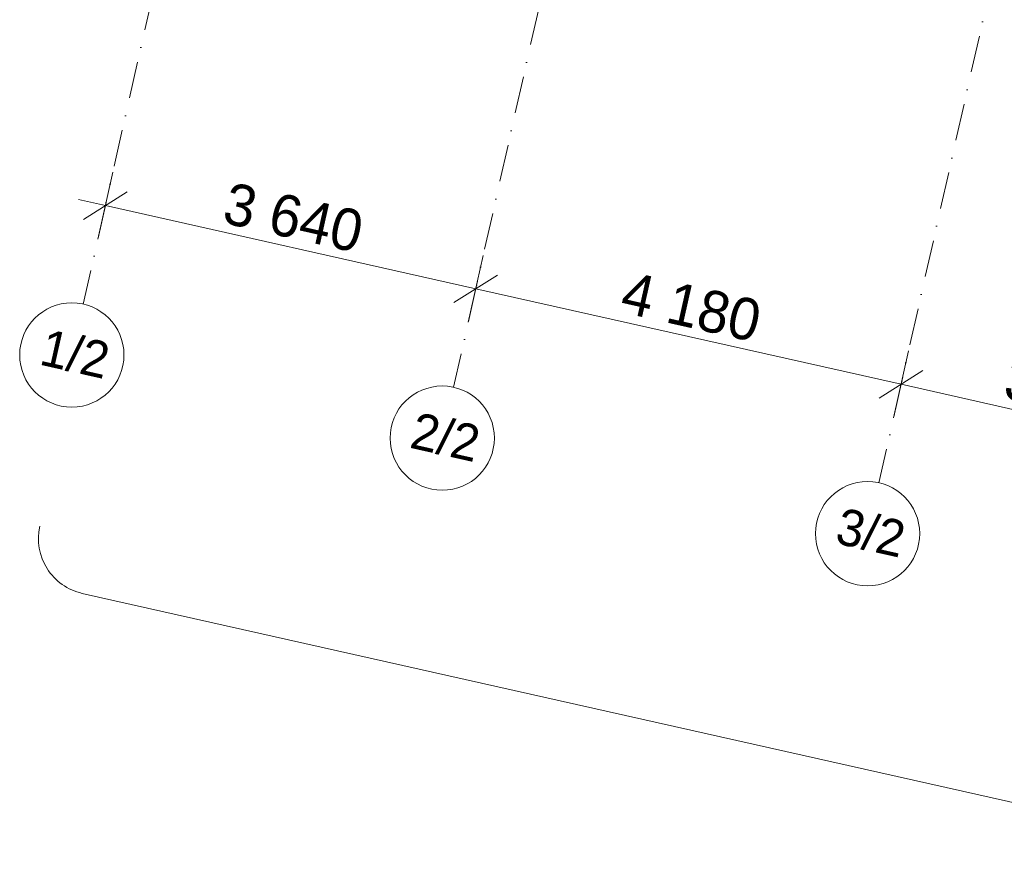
# Model space of a CAD drawing. Header units: millimetres. Extents: x -6990425 to -6520160, y 6117771 to 6220266.
# Tile 2 of 115: x -6960312 to -6950871, y 6124846 to 6133014. Entities that reach past the tile are written whole.
import ezdxf
from ezdxf.enums import TextEntityAlignment as Align

# ---------------------------------------------------------------- set-up
doc = ezdxf.new("R2010")
doc.units = ezdxf.units.MM
doc.header["$MEASUREMENT"] = 0
doc.linetypes.add('Штрихпунктирная', pattern=[670.277762, 352.777767, -176.388884, 0, -141.111112])
for name, color, linetype, lineweight in [('0_Ном._пера__120', 7, 'Continuous', 0), ('АР-Стены_внешние_.АР_Ном._пера__1', 7, 'Continuous', 30), ('АР-Чертеж-Оси_Осевые размеры.АР_Ном._пера__1', 7, 'Continuous', 0), ('АР-Чертеж-Оси_Осевые размеры.АР_Ном._пера__120', 7, 'Continuous', 0)]:
    doc.layers.add(name, color=color, linetype=linetype, lineweight=lineweight)
doc.layers.add('АР-Стены_внешние_.АР', color=7, linetype='Continuous')
doc.layers.add('АР-Чертеж-Оси_Осевые размеры.АР', color=7, linetype='Continuous')
doc.styles.add('РЎР“Р•РќР•Р\xa0Р\x98Р\xa0_РЎРўР\x98Р›Р¬_2', font='GOTHIC.TTF')
doc.dimstyles.new('СГЕНЕРИР_СТИЛЬ__1', dxfattribs={"dimtxt": 400, "dimasz": 332.5, "dimexe": 0.18, "dimexo": 0.0625, "dimgap": 0, "dimtad": 1, "dimdec": 0, "dimzin": 0, "dimdsep": 46, "dimtxsty": 'РЎР“Р•РќР•Р\xa0Р\x98Р\xa0_РЎРўР\x98Р›Р¬_2', "dimblk": 'ARROWHEAD_6', "dimblk1": 'ARROWHEAD_6', "dimblk2": 'ARROWHEAD_6', "dimcen": 0.09, "dimse1": 1, "dimse2": 1, "dimclrd": 7, "dimclre": 7, "dimclrt": 7, "dimazin": 0, "dimtfac": 1, "dimtdec": 4, "dimtmove": 0, "dimatfit": 3, "dimfxl": 1, "dimtolj": 1, "dimtzin": 0, "dimarcsym": 0})

# ---------------------------------------------------------------- blocks, each defined once
blk = doc.blocks.new('Стена_67_2', base_point=(-6936903.7, 6132223.2))
at = {"layer": 'АР-Стены_внешние_.АР_Ном._пера__1', "color": 7, "linetype": 'Continuous', "lineweight": 0, "flags": 128}
for points in [[(-6936903.7, 6132223.2), (-6957949.6, 6136950)], [(-6958059.2, 6136462.2), (-6937013.3, 6131735.3)]]:
    blk.add_lwpolyline(points, dxfattribs=at)
blk = doc.blocks.new('Стандартный Маркер Сетки[54]_2', base_point=(-6954701.6, 6152552))
at = {"layer": 'АР-Чертеж-Оси_Осевые размеры.АР_Ном._пера__120', "color": 7, "linetype": 'Штрихпунктирная', "lineweight": 0}
for p, q in [((-6954920.8, 6151576.3), (-6959483.3, 6131261.9)), ((-6959483.3, 6131261.9), (-6959702.4, 6130286.2))]:
    blk.add_line(p, q, dxfattribs=at)
at = {"layer": 'АР-Чертеж-Оси_Осевые размеры.АР_Ном._пера__120', "color": 7, "linetype": 'Continuous', "lineweight": 0}
blk.add_circle((-6959812, 6129798.4), 500, dxfattribs=at)
at = {"layer": 'АР-Чертеж-Оси_Осевые размеры.АР_Ном._пера__120', "color": 7, "linetype": 'Штрихпунктирная', "lineweight": 0}
blk.add_point((-6959483.3, 6131261.9), dxfattribs=at)
blk.add_point((-6959483.3, 6131261.9), dxfattribs=at)
at = {"layer": 'АР-Чертеж-Оси_Осевые размеры.АР_Ном._пера__120', "color": 7, "lineweight": 0, "style": 'РЎР“Р•РќР•Р\xa0Р\x98Р\xa0_РЎРўР\x98Р›Р¬_2'}
blk.add_attdef('AC_MarkerText_1', text='', height=350, rotation=347.34172, dxfattribs=at).set_placement((-6959742, 6129979.4), align=Align.TOP_CENTER)
blk = doc.blocks.new('Стандартный Маркер Сетки[56]_2', base_point=(-6947071.7, 6150838.4))
at = {"layer": 'АР-Чертеж-Оси_Осевые размеры.АР_Ном._пера__120', "color": 7, "linetype": 'Штрихпунктирная', "lineweight": 0}
for p, q in [((-6947290.8, 6149862.7), (-6951853.3, 6129548.3)), ((-6951853.3, 6129548.3), (-6952072.5, 6128572.6))]:
    blk.add_line(p, q, dxfattribs=at)
at = {"layer": 'АР-Чертеж-Оси_Осевые размеры.АР_Ном._пера__120', "color": 7, "linetype": 'Continuous', "lineweight": 0}
blk.add_circle((-6952182, 6128084.7), 500, dxfattribs=at)
at = {"layer": 'АР-Чертеж-Оси_Осевые размеры.АР_Ном._пера__120', "color": 7, "linetype": 'Штрихпунктирная', "lineweight": 0}
blk.add_point((-6951853.3, 6129548.3), dxfattribs=at)
blk.add_point((-6951853.3, 6129548.3), dxfattribs=at)
at = {"layer": 'АР-Чертеж-Оси_Осевые размеры.АР_Ном._пера__120', "color": 7, "lineweight": 0, "style": 'РЎР“Р•РќР•Р\xa0Р\x98Р\xa0_РЎРўР\x98Р›Р¬_2'}
blk.add_attdef('AC_MarkerText_1', text='', height=350, rotation=347.34172, dxfattribs=at).set_placement((-6952112.1, 6128265.8), align=Align.TOP_CENTER)
blk = doc.blocks.new('Стандартный Маркер Сетки[59]_2', base_point=(-6951150.1, 6151754.4))
at = {"layer": 'АР-Чертеж-Оси_Осевые размеры.АР_Ном._пера__120', "color": 7, "linetype": 'Штрихпунктирная', "lineweight": 0}
for p, q in [((-6951369.2, 6150778.7), (-6955931.7, 6130464.3)), ((-6955931.7, 6130464.3), (-6956150.9, 6129488.6))]:
    blk.add_line(p, q, dxfattribs=at)
at = {"layer": 'АР-Чертеж-Оси_Осевые размеры.АР_Ном._пера__120', "color": 7, "linetype": 'Continuous', "lineweight": 0}
blk.add_circle((-6956260.4, 6129000.7), 500, dxfattribs=at)
at = {"layer": 'АР-Чертеж-Оси_Осевые размеры.АР_Ном._пера__120', "color": 7, "linetype": 'Штрихпунктирная', "lineweight": 0}
blk.add_point((-6955931.7, 6130464.3), dxfattribs=at)
blk.add_point((-6955931.7, 6130464.3), dxfattribs=at)
at = {"layer": 'АР-Чертеж-Оси_Осевые размеры.АР_Ном._пера__120', "color": 7, "lineweight": 0, "style": 'РЎР“Р•РќР•Р\xa0Р\x98Р\xa0_РЎРўР\x98Р›Р¬_2'}
blk.add_attdef('AC_MarkerText_1', text='', height=350, rotation=347.34172, dxfattribs=at).set_placement((-6956190.5, 6129181.8), align=Align.TOP_CENTER)
blk = doc.blocks.new('Стандартный Маркер Сетки[61]_2', base_point=(-6954701.6, 6152552))
at = {"layer": 'АР-Чертеж-Оси_Осевые размеры.АР_Ном._пера__120', "color": 7, "linetype": 'Штрихпунктирная', "lineweight": 0}
for p, q in [((-6954920.8, 6151576.3), (-6959483.3, 6131261.9)), ((-6959483.3, 6131261.9), (-6959702.4, 6130286.2))]:
    blk.add_line(p, q, dxfattribs=at)
at = {"layer": 'АР-Чертеж-Оси_Осевые размеры.АР_Ном._пера__120', "color": 7, "linetype": 'Continuous', "lineweight": 0}
blk.add_circle((-6959812, 6129798.4), 500, dxfattribs=at)
at = {"layer": 'АР-Чертеж-Оси_Осевые размеры.АР_Ном._пера__120', "color": 7, "linetype": 'Штрихпунктирная', "lineweight": 0}
blk.add_point((-6959483.3, 6131261.9), dxfattribs=at)
blk.add_point((-6959483.3, 6131261.9), dxfattribs=at)
at = {"layer": 'АР-Чертеж-Оси_Осевые размеры.АР_Ном._пера__120', "color": 7, "lineweight": 0, "style": 'РЎР“Р•РќР•Р\xa0Р\x98Р\xa0_РЎРўР\x98Р›Р¬_2'}
blk.add_attdef('AC_MarkerText_1', text='', height=350, rotation=347.34172, dxfattribs=at).set_placement((-6959742, 6129979.4), align=Align.TOP_CENTER)
blk = doc.blocks.new('Стандартный Маркер Сетки[62]_2', base_point=(-6954701.6, 6152552))
at = {"layer": 'АР-Чертеж-Оси_Осевые размеры.АР_Ном._пера__120', "color": 7, "linetype": 'Штрихпунктирная', "lineweight": 0}
for p, q in [((-6954920.8, 6151576.3), (-6959483.3, 6131261.9)), ((-6959483.3, 6131261.9), (-6959702.4, 6130286.2))]:
    blk.add_line(p, q, dxfattribs=at)
at = {"layer": 'АР-Чертеж-Оси_Осевые размеры.АР_Ном._пера__120', "color": 7, "linetype": 'Continuous', "lineweight": 0}
blk.add_circle((-6959812, 6129798.4), 500, dxfattribs=at)
at = {"layer": 'АР-Чертеж-Оси_Осевые размеры.АР_Ном._пера__120', "color": 7, "linetype": 'Штрихпунктирная', "lineweight": 0}
blk.add_point((-6959483.3, 6131261.9), dxfattribs=at)
blk.add_point((-6959483.3, 6131261.9), dxfattribs=at)
at = {"layer": 'АР-Чертеж-Оси_Осевые размеры.АР_Ном._пера__120', "color": 7, "lineweight": 0, "style": 'РЎР“Р•РќР•Р\xa0Р\x98Р\xa0_РЎРўР\x98Р›Р¬_2'}
blk.add_attdef('AC_MarkerText_1', text='', height=350, rotation=347.34172, dxfattribs=at).set_placement((-6959742, 6129979.4), align=Align.TOP_CENTER)
blk = doc.blocks.new('Стандартный Маркер Сетки[63]_2', base_point=(-6954701.6, 6152552))
at = {"layer": 'АР-Чертеж-Оси_Осевые размеры.АР_Ном._пера__120', "color": 7, "linetype": 'Штрихпунктирная', "lineweight": 0}
for p, q in [((-6954920.8, 6151576.3), (-6959483.3, 6131261.9)), ((-6959483.3, 6131261.9), (-6959702.4, 6130286.2))]:
    blk.add_line(p, q, dxfattribs=at)
at = {"layer": 'АР-Чертеж-Оси_Осевые размеры.АР_Ном._пера__120', "color": 7, "linetype": 'Continuous', "lineweight": 0}
blk.add_circle((-6959812, 6129798.4), 500, dxfattribs=at)
at = {"layer": 'АР-Чертеж-Оси_Осевые размеры.АР_Ном._пера__120', "color": 7, "linetype": 'Штрихпунктирная', "lineweight": 0}
blk.add_point((-6959483.3, 6131261.9), dxfattribs=at)
blk.add_point((-6959483.3, 6131261.9), dxfattribs=at)
at = {"layer": 'АР-Чертеж-Оси_Осевые размеры.АР_Ном._пера__120', "color": 7, "lineweight": 0, "style": 'РЎР“Р•РќР•Р\xa0Р\x98Р\xa0_РЎРўР\x98Р›Р¬_2'}
blk.add_attdef('AC_MarkerText_1', text='', height=350, rotation=347.34172, dxfattribs=at).set_placement((-6959742, 6129979.4), align=Align.TOP_CENTER)
blk = doc.blocks.new('Стандартный Маркер Сетки[65]_2', base_point=(-6954701.6, 6152552))
at = {"layer": 'АР-Чертеж-Оси_Осевые размеры.АР_Ном._пера__120', "color": 7, "linetype": 'Штрихпунктирная', "lineweight": 0}
for p, q in [((-6954920.8, 6151576.3), (-6959483.3, 6131261.9)), ((-6959483.3, 6131261.9), (-6959702.4, 6130286.2))]:
    blk.add_line(p, q, dxfattribs=at)
at = {"layer": 'АР-Чертеж-Оси_Осевые размеры.АР_Ном._пера__120', "color": 7, "linetype": 'Continuous', "lineweight": 0}
blk.add_circle((-6959812, 6129798.4), 500, dxfattribs=at)
at = {"layer": 'АР-Чертеж-Оси_Осевые размеры.АР_Ном._пера__120', "color": 7, "linetype": 'Штрихпунктирная', "lineweight": 0}
blk.add_point((-6959483.3, 6131261.9), dxfattribs=at)
blk.add_point((-6959483.3, 6131261.9), dxfattribs=at)
at = {"layer": 'АР-Чертеж-Оси_Осевые размеры.АР_Ном._пера__120', "color": 7, "lineweight": 0, "style": 'РЎР“Р•РќР•Р\xa0Р\x98Р\xa0_РЎРўР\x98Р›Р¬_2'}
blk.add_attdef('AC_MarkerText_1', text='', height=350, rotation=347.34172, dxfattribs=at).set_placement((-6959742, 6129979.4), align=Align.TOP_CENTER)
blk = doc.blocks.new('Стандартный Маркер Сетки[67]_2', base_point=(-6947071.7, 6150838.4))
at = {"layer": 'АР-Чертеж-Оси_Осевые размеры.АР_Ном._пера__120', "color": 7, "linetype": 'Штрихпунктирная', "lineweight": 0}
for p, q in [((-6947290.8, 6149862.7), (-6951853.3, 6129548.3)), ((-6951853.3, 6129548.3), (-6952072.5, 6128572.6))]:
    blk.add_line(p, q, dxfattribs=at)
at = {"layer": 'АР-Чертеж-Оси_Осевые размеры.АР_Ном._пера__120', "color": 7, "linetype": 'Continuous', "lineweight": 0}
blk.add_circle((-6952182, 6128084.7), 500, dxfattribs=at)
at = {"layer": 'АР-Чертеж-Оси_Осевые размеры.АР_Ном._пера__120', "color": 7, "linetype": 'Штрихпунктирная', "lineweight": 0}
blk.add_point((-6951853.3, 6129548.3), dxfattribs=at)
blk.add_point((-6951853.3, 6129548.3), dxfattribs=at)
at = {"layer": 'АР-Чертеж-Оси_Осевые размеры.АР_Ном._пера__120', "color": 7, "lineweight": 0, "style": 'РЎР“Р•РќР•Р\xa0Р\x98Р\xa0_РЎРўР\x98Р›Р¬_2'}
blk.add_attdef('AC_MarkerText_1', text='', height=350, rotation=347.34172, dxfattribs=at).set_placement((-6952112.1, 6128265.8), align=Align.TOP_CENTER)
blk = doc.blocks.new('Стандартный Маркер Сетки[70]_2', base_point=(-6951150.1, 6151754.4))
at = {"layer": 'АР-Чертеж-Оси_Осевые размеры.АР_Ном._пера__120', "color": 7, "linetype": 'Штрихпунктирная', "lineweight": 0}
for p, q in [((-6951369.2, 6150778.7), (-6955931.7, 6130464.3)), ((-6955931.7, 6130464.3), (-6956150.9, 6129488.6))]:
    blk.add_line(p, q, dxfattribs=at)
at = {"layer": 'АР-Чертеж-Оси_Осевые размеры.АР_Ном._пера__120', "color": 7, "linetype": 'Continuous', "lineweight": 0}
blk.add_circle((-6956260.4, 6129000.7), 500, dxfattribs=at)
at = {"layer": 'АР-Чертеж-Оси_Осевые размеры.АР_Ном._пера__120', "color": 7, "linetype": 'Штрихпунктирная', "lineweight": 0}
blk.add_point((-6955931.7, 6130464.3), dxfattribs=at)
blk.add_point((-6955931.7, 6130464.3), dxfattribs=at)
at = {"layer": 'АР-Чертеж-Оси_Осевые размеры.АР_Ном._пера__120', "color": 7, "lineweight": 0, "style": 'РЎР“Р•РќР•Р\xa0Р\x98Р\xa0_РЎРўР\x98Р›Р¬_2'}
blk.add_attdef('AC_MarkerText_1', text='', height=350, rotation=347.34172, dxfattribs=at).set_placement((-6956190.5, 6129181.8), align=Align.TOP_CENTER)
blk = doc.blocks.new('Стандартный Маркер Сетки[72]_2', base_point=(-6954701.6, 6152552))
at = {"layer": 'АР-Чертеж-Оси_Осевые размеры.АР_Ном._пера__120', "color": 7, "linetype": 'Штрихпунктирная', "lineweight": 0}
for p, q in [((-6954920.8, 6151576.3), (-6959483.3, 6131261.9)), ((-6959483.3, 6131261.9), (-6959702.4, 6130286.2))]:
    blk.add_line(p, q, dxfattribs=at)
at = {"layer": 'АР-Чертеж-Оси_Осевые размеры.АР_Ном._пера__120', "color": 7, "linetype": 'Continuous', "lineweight": 0}
blk.add_circle((-6959812, 6129798.4), 500, dxfattribs=at)
at = {"layer": 'АР-Чертеж-Оси_Осевые размеры.АР_Ном._пера__120', "color": 7, "linetype": 'Штрихпунктирная', "lineweight": 0}
blk.add_point((-6959483.3, 6131261.9), dxfattribs=at)
blk.add_point((-6959483.3, 6131261.9), dxfattribs=at)
at = {"layer": 'АР-Чертеж-Оси_Осевые размеры.АР_Ном._пера__120', "color": 7, "lineweight": 0, "style": 'РЎР“Р•РќР•Р\xa0Р\x98Р\xa0_РЎРўР\x98Р›Р¬_2'}
blk.add_attdef('AC_MarkerText_1', text='', height=350, rotation=347.34172, dxfattribs=at).set_placement((-6959742, 6129979.4), align=Align.TOP_CENTER)
blk = doc.blocks.new('Стандартный Маркер Сетки[73]_2', base_point=(-6954701.6, 6152552))
at = {"layer": 'АР-Чертеж-Оси_Осевые размеры.АР_Ном._пера__120', "color": 7, "linetype": 'Штрихпунктирная', "lineweight": 0}
for p, q in [((-6954920.8, 6151576.3), (-6959483.3, 6131261.9)), ((-6959483.3, 6131261.9), (-6959702.4, 6130286.2))]:
    blk.add_line(p, q, dxfattribs=at)
at = {"layer": 'АР-Чертеж-Оси_Осевые размеры.АР_Ном._пера__120', "color": 7, "linetype": 'Continuous', "lineweight": 0}
blk.add_circle((-6959812, 6129798.4), 500, dxfattribs=at)
at = {"layer": 'АР-Чертеж-Оси_Осевые размеры.АР_Ном._пера__120', "color": 7, "linetype": 'Штрихпунктирная', "lineweight": 0}
blk.add_point((-6959483.3, 6131261.9), dxfattribs=at)
blk.add_point((-6959483.3, 6131261.9), dxfattribs=at)
at = {"layer": 'АР-Чертеж-Оси_Осевые размеры.АР_Ном._пера__120', "color": 7, "lineweight": 0, "style": 'РЎР“Р•РќР•Р\xa0Р\x98Р\xa0_РЎРўР\x98Р›Р¬_2'}
blk.add_attdef('AC_MarkerText_1', text='', height=350, rotation=347.34172, dxfattribs=at).set_placement((-6959742, 6129979.4), align=Align.TOP_CENTER)
blk = doc.blocks.new('Стандартный Маркер Сетки[74]_2', base_point=(-6954701.6, 6152552))
at = {"layer": 'АР-Чертеж-Оси_Осевые размеры.АР_Ном._пера__120', "color": 7, "linetype": 'Штрихпунктирная', "lineweight": 0}
for p, q in [((-6954920.8, 6151576.3), (-6959483.3, 6131261.9)), ((-6959483.3, 6131261.9), (-6959702.4, 6130286.2))]:
    blk.add_line(p, q, dxfattribs=at)
at = {"layer": 'АР-Чертеж-Оси_Осевые размеры.АР_Ном._пера__120', "color": 7, "linetype": 'Continuous', "lineweight": 0}
blk.add_circle((-6959812, 6129798.4), 500, dxfattribs=at)
at = {"layer": 'АР-Чертеж-Оси_Осевые размеры.АР_Ном._пера__120', "color": 7, "linetype": 'Штрихпунктирная', "lineweight": 0}
blk.add_point((-6959483.3, 6131261.9), dxfattribs=at)
blk.add_point((-6959483.3, 6131261.9), dxfattribs=at)
at = {"layer": 'АР-Чертеж-Оси_Осевые размеры.АР_Ном._пера__120', "color": 7, "lineweight": 0, "style": 'РЎР“Р•РќР•Р\xa0Р\x98Р\xa0_РЎРўР\x98Р›Р¬_2'}
blk.add_attdef('AC_MarkerText_1', text='', height=350, rotation=347.34172, dxfattribs=at).set_placement((-6959742, 6129979.4), align=Align.TOP_CENTER)
blk = doc.blocks.new('*D309', base_point=(-6338579.8, 6562677.8))
at = {"layer": 'АР-Чертеж-Оси_Осевые размеры.АР_Ном._пера__1', "color": 7, "linetype": 'Continuous', "lineweight": 0, "transparency": 16777216}
for p, q in [((-6959562.3, 6130910.2), (-6959418.5, 6131550.5)), ((-6959746.5, 6131287.9), (-6959490.4, 6131230.3)), ((-6959281.3, 6131362.7), (-6959699.5, 6131097.9)), ((-6959490.4, 6131230.3), (-6955938.8, 6130432.7)), ((-6955729.7, 6130565.1), (-6956147.9, 6130300.3))]:
    blk.add_line(p, q, dxfattribs=at)
at = {"layer": 'АР-Чертеж-Оси_Осевые размеры.АР_Ном._пера__1', "color": 7, "lineweight": 0, "transparency": 16777216, "insert": (-6958384.8, 6131064), "char_height": 400, "attachment_point": 7, "rotation": 347.34172, "style": 'РЎР“Р•РќР•Р\xa0Р\x98Р\xa0_РЎРўР\x98Р›Р¬_2'}
blk.add_mtext('\\A1;{\\pql;\\fCentury Gothic|b0|i0|c204|p0;\\W1.000000;3\xa0640}', dxfattribs=at)
blk = doc.blocks.new('ARROWHEAD_6')
at = {"color": 0, "linetype": 'Continuous', "lineweight": 0}
for p, q in [((-0.5, -0.5), (0.5, 0.5)), ((0, 0), (-1, 0))]:
    blk.add_line(p, q, dxfattribs=at)
blk = doc.blocks.new('*D310', base_point=(-6338579.8, 6562677.8))
at = {"layer": 'АР-Чертеж-Оси_Осевые размеры.АР_Ном._пера__1', "color": 7, "linetype": 'Continuous', "lineweight": 0, "transparency": 16777216}
for p, q in [((-6959490.4, 6131230.3), (-6955938.8, 6130432.7)), ((-6956010.7, 6130112.5), (-6955866.9, 6130752.8)), ((-6955729.7, 6130565.1), (-6956147.9, 6130300.3)), ((-6955938.8, 6130432.7), (-6951860.4, 6129516.7)), ((-6951932.3, 6129196.6), (-6951788.5, 6129836.9)), ((-6951651.3, 6129649.1), (-6952069.5, 6129384.3))]:
    blk.add_line(p, q, dxfattribs=at)
at = {"layer": 'АР-Чертеж-Оси_Осевые размеры.АР_Ном._пера__1', "color": 7, "lineweight": 0, "transparency": 16777216, "insert": (-6954569.9, 6130207.2), "char_height": 400, "attachment_point": 7, "rotation": 347.34172, "style": 'РЎР“Р•РќР•Р\xa0Р\x98Р\xa0_РЎРўР\x98Р›Р¬_2'}
blk.add_mtext('\\A1;{\\pql;\\fCentury Gothic|b0|i0|c204|p0;\\W1.000000;4\xa0180}', dxfattribs=at)
blk = doc.blocks.new('*D311', base_point=(-6338579.8, 6562677.8))
at = {"layer": 'АР-Чертеж-Оси_Осевые размеры.АР_Ном._пера__1', "color": 7, "linetype": 'Continuous', "lineweight": 0, "transparency": 16777216}
for p, q in [((-6955938.8, 6130432.7), (-6951860.4, 6129516.7)), ((-6951932.3, 6129196.6), (-6951788.5, 6129836.9)), ((-6951651.3, 6129649.1), (-6952069.5, 6129384.3)), ((-6951860.4, 6129516.7), (-6948591.8, 6128782.6)), ((-6948663.7, 6128462.4), (-6948519.9, 6129102.7)), ((-6948382.7, 6128915), (-6948800.9, 6128650.2))]:
    blk.add_line(p, q, dxfattribs=at)
at = {"layer": 'АР-Чертеж-Оси_Осевые размеры.АР_Ном._пера__1', "color": 7, "lineweight": 0, "transparency": 16777216, "insert": (-6950896.4, 6129382.2), "char_height": 400, "attachment_point": 7, "rotation": 347.34172, "style": 'РЎР“Р•РќР•Р\xa0Р\x98Р\xa0_РЎРўР\x98Р›Р¬_2'}
blk.add_mtext('\\A1;{\\pql;\\fCentury Gothic|b0|i0|c204|p0;\\W1.000000;3\xa0350}', dxfattribs=at)

msp = doc.modelspace()

# ---------------------------------------------------------------- linework, layer by layer
at = {"layer": '0_Ном._пера__120', "color": 7, "linetype": 'Continuous', "lineweight": 0}
msp.add_lwpolyline([(-6960119.5, 6128155.1, 0.414214), (-6959712.5, 6127512.2), (-6949291.9, 6125171.8, -0.141805), (-6949029.7, 6125027.7), (-6948848.1, 6124846.4)], format="xyb", dxfattribs=at)

# ---------------------------------------------------------------- block references
at = {"layer": 'АР-Стены_внешние_.АР', "color": 7, "lineweight": 0}
msp.add_blockref('Стена_67_2', (-6936903.7, 6132223.2), dxfattribs=at)
at = {"layer": 'АР-Чертеж-Оси_Осевые размеры.АР', "color": 8, "linetype": 'Continuous', "lineweight": 15}
for name, p, values in [('Стандартный Маркер Сетки[54]_2', (-6954701.6, 6152552), {'AC_MarkerText_1': '1/2'}), ('Стандартный Маркер Сетки[61]_2', (-6954701.6, 6152552), {'AC_MarkerText_1': '1/2'}), ('Стандартный Маркер Сетки[62]_2', (-6954701.6, 6152552), {'AC_MarkerText_1': '1/2'}), ('Стандартный Маркер Сетки[63]_2', (-6954701.6, 6152552), {'AC_MarkerText_1': '1/2'}), ('Стандартный Маркер Сетки[65]_2', (-6954701.6, 6152552), {'AC_MarkerText_1': '1/2'}), ('Стандартный Маркер Сетки[72]_2', (-6954701.6, 6152552), {'AC_MarkerText_1': '1/2'}), ('Стандартный Маркер Сетки[73]_2', (-6954701.6, 6152552), {'AC_MarkerText_1': '1/2'}), ('Стандартный Маркер Сетки[74]_2', (-6954701.6, 6152552), {'AC_MarkerText_1': '1/2'}), ('Стандартный Маркер Сетки[59]_2', (-6951150.1, 6151754.4), {'AC_MarkerText_1': '2/2'}), ('Стандартный Маркер Сетки[70]_2', (-6951150.1, 6151754.4), {'AC_MarkerText_1': '2/2'}), ('Стандартный Маркер Сетки[56]_2', (-6947071.7, 6150838.4), {'AC_MarkerText_1': '3/2'}), ('Стандартный Маркер Сетки[67]_2', (-6947071.7, 6150838.4), {'AC_MarkerText_1': '3/2'})]:
    msp.add_blockref(name, p, dxfattribs=at).add_auto_attribs(values)

# ---------------------------------------------------------------- dimensions: what is measured, and where the dimension line sits
at = {"layer": 'АР-Чертеж-Оси_Осевые размеры.АР', "color": 7, "linetype": 'Continuous', "lineweight": 0}
for base, p1, p2, picture, middle in [((-6955938.8, 6130432.7), (-6959922, 6129308.4), (-6956150.9, 6129488.6), '*D309', (-6957671.5, 6131108.8)), ((-6951860.4, 6129516.7), (-6956150.9, 6129488.6), (-6952072.5, 6128572.6), '*D310', (-6953856.6, 6130252)), ((-6948591.8, 6128782.6), (-6952072.5, 6128572.6), (-6948803.9, 6127838.5), '*D311', (-6950183.1, 6129427))]:
    dim = msp.add_linear_dim(base=base, p1=p1, p2=p2, angle=347.34172, dimstyle='СГЕНЕРИР_СТИЛЬ__1', dxfattribs=at)
    dim.commit()
    dim.dimension.update_dxf_attribs({"geometry": picture, "text_midpoint": middle, "dimtype": 160, "text_rotation": 347.34172})

doc.saveas('drawing.dxf')
